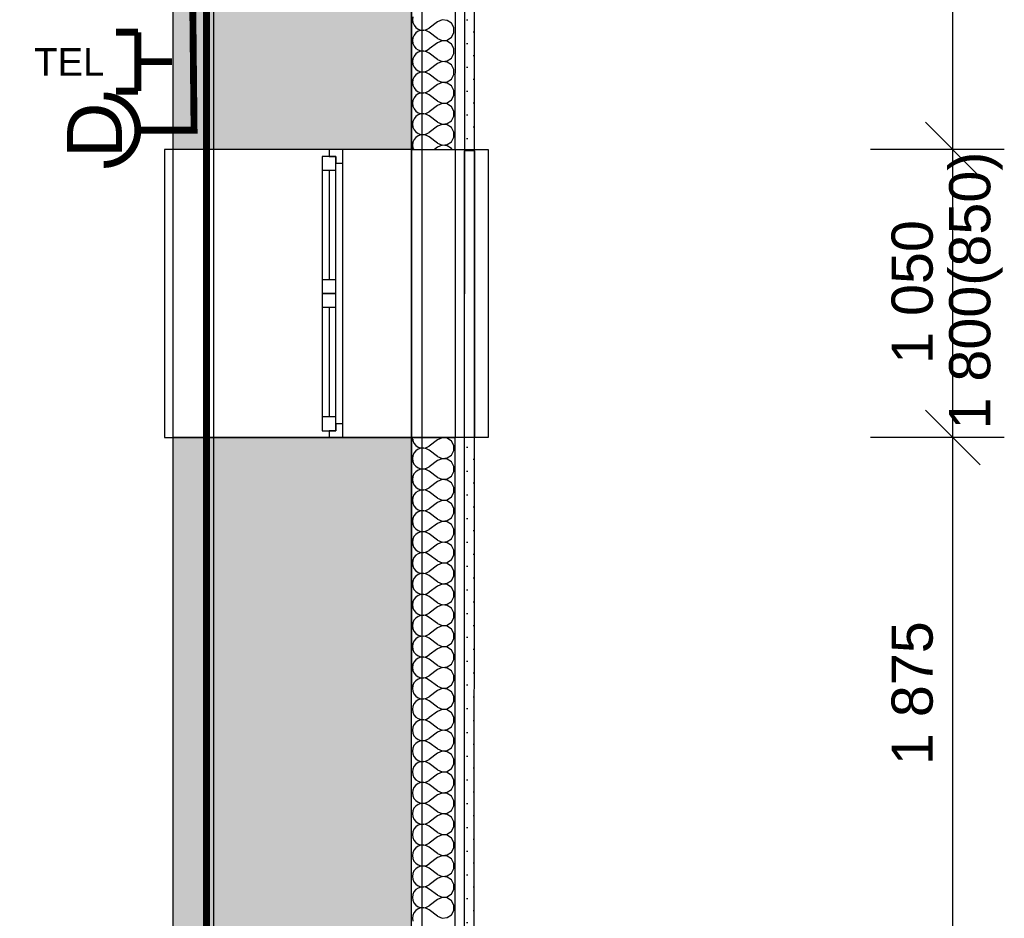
# Model space of a CAD drawing. Extents: x -12025 to 39812, y -28775 to 12.
# Tile 72 of 90: x 30569 to 34158, y -17999 to -14722. Entities that reach past the tile are written whole.
import ezdxf
from ezdxf.enums import TextEntityAlignment as Align

# ---------------------------------------------------------------- set-up
doc = ezdxf.new("R2010")
doc.units = 0
doc.header["$MEASUREMENT"] = 0
doc.linetypes.add('Telekomunikacni vodic', pattern=[9.25, 3, -0.75, 3, -0.75, 0.125, -0.75, 0.125, -0.75])
for name, color, linetype in [('OÚ Dukovany internet + tv + data', 192, 'Continuous'), ('OÚ Dukovany půdorys kóty 1NP', 7, 'Continuous'), ('OÚ Dukovany půdorys podklad 1NP', 7, 'Continuous'), ('OÚ Dukovany zásuvky', 92, 'Continuous')]:
    doc.layers.add(name, color=color, linetype=linetype)
doc.styles.add('Arial', font='txt')
pattern_1 = [(0, (0, 0), (0, 86.60254), [0, -50]), (0, (25, 43.3), (0, 86.60254), [0, -50])]

# ---------------------------------------------------------------- blocks, each defined once
blk = doc.blocks.new('Zásuvka (23)')
at = {"color": 0, "linetype": 'Continuous', "const_width": 25}
for points in [[(0, 125, -0.414214), (125, 0)], [(125, 0, -0.414214), (0, -125)]]:
    blk.add_lwpolyline(points, format="xyb", dxfattribs=at)
blk.add_lwpolyline([(250, 0), (125, 0)], dxfattribs=at)
at = {"color": 0, "linetype": 'Continuous', "style": 'Arial'}
blk.add_text('D', height=200, rotation=90, dxfattribs=at).set_placement((66.9, 0), align=Align.CENTER)
blk = doc.blocks.new('Telekomunikační zásuvka (12)')
at = {"color": 0, "linetype": 'Continuous', "const_width": 25}
for points in [[(-204.3, 107.5), (-125, 107.5)], [(-125, 107.5), (-125, -107.5)], [(-125, 0), (0, 0)], [(-204.3, -107.5), (-125, -107.5)]]:
    blk.add_lwpolyline(points, dxfattribs=at)
at = {"color": 0, "linetype": 'Continuous', "style": 'Arial'}
blk.add_text('TEL', height=100, dxfattribs=at).set_placement((-375, -50.8), align=Align.CENTER)

msp = doc.modelspace()

# ---------------------------------------------------------------- hatches: boundary and pattern name
at = {"layer": 'OÚ Dukovany půdorys podklad 1NP', "linetype": 'Continuous'}
h = msp.add_hatch(dxfattribs=at)
h.set_pattern_fill('OMÍTKA_01', color=21, style=0, pattern_type=2)
h.set_pattern_definition(pattern_1)
edge = h.paths.add_edge_path()
edge.add_spline(control_points=[(32190.2, -14094.9), (32190.2, -14094.9), (32190.1, -15199.6), (32190.1, -15199.6)], knot_values=[0, 0, 0, 0, 1, 1, 1, 1], degree=3, periodic=0)
edge.add_spline(control_points=[(32190.1, -15199.6), (32190.1, -15199.6), (32226.6, -15199.6), (32226.6, -15199.6)], knot_values=[0, 0, 0, 0, 1, 1, 1, 1], degree=3, periodic=0)
edge.add_spline(control_points=[(32226.6, -15199.6), (32226.6, -15199.6), (32226.8, -14094.9), (32226.8, -14094.9)], knot_values=[0, 0, 0, 0, 1, 1, 1, 1], degree=3, periodic=0)
edge.add_spline(control_points=[(32226.8, -14094.9), (32226.8, -14094.9), (32190.2, -14094.9), (32190.2, -14094.9)], knot_values=[0, 0, 0, 0, 1, 1, 1, 1], degree=3, periodic=0)
edge.add_spline(control_points=[(32190.2, -14094.9), (32190.2, -14094.9), (32190.2, -14094.9), (32190.2, -14094.9)], knot_values=[0, 0, 0, 0, 1, 1, 1, 1], degree=3, periodic=0)
h = msp.add_hatch(dxfattribs=at)
h.set_pattern_fill('OMÍTKA_01', color=21, style=0, pattern_type=2)
h.set_pattern_definition(pattern_1)
edge = h.paths.add_edge_path()
edge.add_spline(control_points=[(32189.9, -16245.6), (32189.9, -16245.6), (32189.7, -18121.1), (32189.7, -18121.1)], knot_values=[0, 0, 0, 0, 1, 1, 1, 1], degree=3, periodic=0)
edge.add_spline(control_points=[(32189.7, -18121.1), (32189.7, -18121.1), (32226.2, -18121.1), (32226.2, -18121.1)], knot_values=[0, 0, 0, 0, 1, 1, 1, 1], degree=3, periodic=0)
edge.add_spline(control_points=[(32226.2, -18121.1), (32226.2, -18121.1), (32226.5, -16245.6), (32226.5, -16245.6)], knot_values=[0, 0, 0, 0, 1, 1, 1, 1], degree=3, periodic=0)
edge.add_spline(control_points=[(32226.5, -16245.6), (32226.5, -16245.6), (32189.9, -16245.6), (32189.9, -16245.6)], knot_values=[0, 0, 0, 0, 1, 1, 1, 1], degree=3, periodic=0)
edge.add_spline(control_points=[(32189.9, -16245.6), (32189.9, -16245.6), (32189.9, -16245.6), (32189.9, -16245.6)], knot_values=[0, 0, 0, 0, 1, 1, 1, 1], degree=3, periodic=0)

# ---------------------------------------------------------------- linework, layer by layer
at = {"layer": 'OÚ Dukovany internet + tv + data', "linetype": 'Telekomunikacni vodic', "ltscale": 100, "const_width": 25}
for points in [[(29156.2, -8000), (31500, -8000), (31500, -13375), (31250, -13375), (31250, -20375), (16500, -20375)], [(31000, -14250), (31250, -14250), (31250, -19875), (31000, -19875)]]:
    msp.add_lwpolyline(points, dxfattribs=at)
at = {"layer": 'OÚ Dukovany půdorys kóty 1NP', "color": 1, "linetype": 'Continuous'}
for p, q in [((33970.5, -15195.6), (33970.5, -11918.5)), ((33870.5, -15095.6), (34070.5, -15295.6)), ((33870.5, -15095.6), (34070.5, -15295.6)), ((34158, -15195.6), (33670.5, -15195.6)), ((34158, -15195.6), (33670.5, -15195.6)), ((33970.5, -16245.6), (33970.5, -15195.6)), ((33870.5, -16145.6), (34070.5, -16345.6)), ((33870.5, -16145.6), (34070.5, -16345.6)), ((34158, -16245.6), (33670.5, -16245.6)), ((34158, -16245.6), (33670.5, -16245.6)), ((33970.5, -18121.1), (33970.5, -16245.6))]:
    msp.add_line(p, q, dxfattribs=at)
at = {"layer": 'OÚ Dukovany půdorys podklad 1NP', "color": 8, "linetype": 'Continuous'}
for p, q in [((31997.2, -21038.3), (31997.2, -11920.5)), ((32034.5, -11920.5), (32034.5, -21038.3)), ((31277.2, -20300.6), (31277.2, -14048.6))]:
    msp.add_line(p, q, dxfattribs=at)
at = {"layer": 'OÚ Dukovany půdorys podklad 1NP', "color": 1, "linetype": 'Continuous'}
for p, q in [((31997.4, -13417.2), (31997.1, -15195.6)), ((32157.1, -15195.6), (32157.4, -13417.2)), ((32190.2, -14094.9), (32190.1, -15199.6)), ((32226.6, -15199.6), (32226.8, -14094.9)), ((31127.2, -15195.6), (31097.2, -15195.6)), ((31097.2, -15195.6), (31097.2, -16245.6)), ((31127.2, -15195.6), (31127.2, -16245.6)), ((31697.2, -15195.6), (31127.2, -15195.6)), ((31697.2, -15195.6), (31697.2, -15220.6)), ((31747.2, -15195.6), (31697.2, -15195.6)), ((31747.2, -15195.6), (31697.2, -15195.6)), ((31747.2, -15245.6), (31747.2, -15195.6)), ((31997.2, -15195.6), (31747.2, -15195.6)), ((31997.1, -15195.6), (31997, -16245.6)), ((32007.1, -15195.6), (31997.1, -15195.6)), ((32007.1, -15195.6), (31997.1, -15195.6)), ((31997.2, -15195.6), (32277.2, -15195.6)), ((31997.2, -15195.6), (31997.2, -16245.6)), ((32007.1, -15195.6), (32157.1, -15195.6)), ((32007.1, -15195.6), (32157.1, -15195.6)), ((32157.1, -15195.6), (32157, -16245.6)), ((32190.1, -15199.6), (32189.9, -16245.6)), ((32226.6, -15199.6), (32190.1, -15199.6)), ((32226.6, -15199.6), (32190.1, -15199.6)), ((32226.8, -15199.6), (32190.2, -15199.6)), ((32226.8, -15199.6), (32190.2, -15199.6)), ((32190.2, -16245.6), (32190.2, -15199.6)), ((32226.6, -15199.6), (32226.5, -16245.6)), ((32226.8, -16245.6), (32226.8, -15199.6)), ((32277.2, -15195.6), (32277.2, -16245.6)), ((31672.2, -15220.6), (31672.2, -15270.6)), ((31722.2, -15220.6), (31672.2, -15220.6)), ((31697.2, -15220.6), (31722.2, -15220.6)), ((31722.2, -15220.6), (31722.2, -15245.6)), ((31722.2, -15270.6), (31722.2, -15220.6)), ((31722.2, -15245.6), (31747.2, -15245.6)), ((31747.2, -15720.6), (31747.2, -15245.6)), ((31672.2, -15270.6), (31672.2, -15670.6)), ((31672.2, -15270.6), (31722.2, -15270.6)), ((31672.2, -15270.6), (31672.2, -15670.6)), ((31697.2, -15270.6), (31697.2, -15670.6)), ((31722.2, -15670.6), (31722.2, -15270.6)), ((31722.2, -15670.6), (31672.2, -15670.6)), ((31672.2, -15670.6), (31672.2, -15720.6)), ((31722.2, -15720.6), (31722.2, -15670.6)), ((31672.2, -15720.6), (31722.2, -15720.6)), ((31672.2, -15720.6), (31672.2, -15770.6)), ((31722.2, -15720.6), (31672.2, -15720.6)), ((31722.2, -15770.6), (31722.2, -15720.6)), ((31747.2, -16195.6), (31747.2, -15720.6)), ((31672.2, -15770.6), (31672.2, -16170.6)), ((31672.2, -15770.6), (31722.2, -15770.6)), ((31672.2, -15770.6), (31672.2, -16170.6)), ((31697.2, -15770.6), (31697.2, -16170.6)), ((31722.2, -16170.6), (31722.2, -15770.6)), ((31722.2, -16170.6), (31672.2, -16170.6)), ((31672.2, -16170.6), (31672.2, -16220.6)), ((31722.2, -16220.6), (31722.2, -16170.6)), ((31672.2, -16220.6), (31722.2, -16220.6)), ((31722.2, -16220.6), (31697.2, -16220.6)), ((31697.2, -16220.6), (31697.2, -16245.6)), ((31747.2, -16195.6), (31722.2, -16195.6)), ((31722.2, -16195.6), (31722.2, -16220.6)), ((31747.2, -16245.6), (31747.2, -16195.6)), ((31097.2, -16245.6), (31127.2, -16245.6)), ((31127.2, -16245.6), (31127.2, -17200.6)), ((31127.2, -16245.6), (31997.2, -16245.6)), ((31697.2, -16245.6), (31127.2, -16245.6)), ((31747.2, -16245.6), (31697.2, -16245.6)), ((31747.2, -16245.6), (31697.2, -16245.6)), ((31997.2, -16245.6), (31747.2, -16245.6)), ((31997, -16245.6), (31996.7, -18121.1)), ((32007, -16245.6), (31997, -16245.6)), ((32007, -16245.6), (31997, -16245.6)), ((31997.2, -17200.6), (31997.2, -16245.6)), ((32277.2, -16245.6), (31997.2, -16245.6)), ((32007, -16245.6), (32157, -16245.6)), ((32007, -16245.6), (32157, -16245.6)), ((32156.7, -18121.1), (32157, -16245.6)), ((32189.9, -16245.6), (32189.7, -18121.1)), ((32226.5, -16245.6), (32189.9, -16245.6)), ((32226.5, -16245.6), (32189.9, -16245.6)), ((32226.8, -16245.6), (32190.2, -16245.6)), ((32226.8, -16245.6), (32190.2, -16245.6)), ((32226.2, -18121.1), (32226.5, -16245.6)), ((31127.2, -17200.6), (31127.2, -18121.1)), ((31997.2, -18121.1), (31997.2, -17200.6))]:
    msp.add_line(p, q, dxfattribs=at)
at = {"layer": 'OÚ Dukovany půdorys podklad 1NP', "color": 7, "linetype": 'Continuous'}
for p, q in [((31997.2, -15195.6), (31997.2, -13417.2)), ((31127.2, -14181.9), (31127.2, -15195.6)), ((31697.2, -15195.6), (31127.2, -15195.6)), ((31747.2, -15195.6), (31697.2, -15195.6)), ((31997.2, -15195.6), (31747.2, -15195.6))]:
    msp.add_line(p, q, dxfattribs=at)
at = {"layer": 'OÚ Dukovany půdorys podklad 1NP', "color": 21, "linetype": 'Continuous'}
for p, q in [((32002.4, -14711.8), (32001, -14722.2)), ((32001, -14722.2), (32002.4, -14732.6)), ((32002.4, -14732.6), (32006.7, -14742.2)), ((32006.7, -14742.2), (32013.4, -14750.3)), ((32092.4, -14729.8), (32061.9, -14752.7)), ((32109.5, -14722.6), (32092.4, -14729.8)), ((32128, -14724.4), (32109.5, -14722.6)), ((32143.4, -14734.6), (32128, -14724.4)), ((32152.2, -14751), (32143.4, -14734.6)), ((32006.7, -14778.3), (32002.4, -14787.9)), ((32013.4, -14770.2), (32006.7, -14778.3)), ((32013.4, -14750.3), (32022, -14756.2)), ((32022, -14764.3), (32013.4, -14770.2)), ((32022, -14756.2), (32032, -14759.6)), ((32032, -14760.9), (32022, -14764.3)), ((32032, -14759.6), (32042.5, -14760.1)), ((32042.5, -14760.4), (32032, -14760.9)), ((32042.5, -14760.1), (32052.7, -14757.7)), ((32052.7, -14762.8), (32042.5, -14760.4)), ((32052.7, -14757.7), (32061.9, -14752.7)), ((32061.9, -14767.9), (32052.7, -14762.8)), ((32092.4, -14790.8), (32061.9, -14767.9)), ((32143.4, -14785.9), (32152.2, -14769.6)), ((32152.2, -14769.6), (32152.2, -14751)), ((32002.4, -14787.9), (32001, -14798.4)), ((32001, -14798.4), (32002.4, -14808.8)), ((32002.4, -14808.8), (32006.7, -14818.4)), ((32006.7, -14818.4), (32013.4, -14826.5)), ((32092.4, -14806), (32061.9, -14828.8)), ((32092.4, -14790.8), (32109.5, -14797.9)), ((32109.5, -14798.8), (32092.4, -14806)), ((32109.5, -14797.9), (32128, -14796.2)), ((32128, -14800.6), (32109.5, -14798.8)), ((32128, -14796.2), (32143.4, -14785.9)), ((32143.4, -14810.8), (32128, -14800.6)), ((32152.2, -14827.2), (32143.4, -14810.8)), ((32006.6, -14854.5), (32002.4, -14864.1)), ((32013.4, -14846.4), (32006.6, -14854.5)), ((32013.4, -14826.5), (32022, -14832.4)), ((32022, -14840.5), (32013.4, -14846.4)), ((32022, -14832.4), (32032, -14835.8)), ((32032, -14837.1), (32022, -14840.5)), ((32032, -14835.8), (32042.5, -14836.3)), ((32042.5, -14836.6), (32032, -14837.1)), ((32042.5, -14836.3), (32052.7, -14833.9)), ((32052.7, -14839), (32042.5, -14836.6)), ((32052.7, -14833.9), (32061.9, -14828.8)), ((32061.9, -14844.1), (32052.7, -14839)), ((32092.4, -14866.9), (32061.9, -14844.1)), ((32143.4, -14862.1), (32152.2, -14845.8)), ((32152.2, -14845.8), (32152.2, -14827.2)), ((32002.4, -14864.1), (32001, -14874.5)), ((32001, -14874.5), (32002.4, -14885)), ((32002.4, -14885), (32006.6, -14894.6)), ((32092.4, -14882.2), (32061.9, -14905)), ((32092.4, -14866.9), (32109.5, -14874.1)), ((32109.5, -14875), (32092.4, -14882.2)), ((32109.5, -14874.1), (32128, -14872.4)), ((32128, -14876.8), (32109.5, -14875)), ((32128, -14872.4), (32143.4, -14862.1)), ((32143.4, -14887), (32128, -14876.8)), ((32152.2, -14903.4), (32143.4, -14887)), ((32006.6, -14894.6), (32013.3, -14902.7)), ((32013.3, -14922.6), (32006.6, -14930.7)), ((32013.3, -14902.7), (32022, -14908.6)), ((32022, -14916.7), (32013.3, -14922.6)), ((32022, -14908.6), (32032, -14912)), ((32032, -14913.3), (32022, -14916.7)), ((32032, -14912), (32042.5, -14912.5)), ((32042.5, -14912.8), (32032, -14913.3)), ((32042.5, -14912.5), (32052.7, -14910.1)), ((32052.7, -14915.2), (32042.5, -14912.8)), ((32052.7, -14910.1), (32061.9, -14905)), ((32061.9, -14920.3), (32052.7, -14915.2)), ((32092.4, -14943.1), (32061.9, -14920.3)), ((32143.4, -14938.3), (32152.2, -14921.9)), ((32152.2, -14921.9), (32152.2, -14903.4)), ((32002.4, -14940.3), (32000.9, -14950.7)), ((32000.9, -14950.7), (32002.4, -14961.1)), ((32006.6, -14930.7), (32002.4, -14940.3)), ((32002.4, -14961.1), (32006.6, -14970.8)), ((32092.4, -14958.4), (32061.9, -14981.2)), ((32092.4, -14943.1), (32109.5, -14950.3)), ((32109.5, -14951.2), (32092.4, -14958.4)), ((32109.5, -14950.3), (32128, -14948.6)), ((32128, -14952.9), (32109.5, -14951.2)), ((32128, -14948.6), (32143.4, -14938.3)), ((32143.4, -14963.2), (32128, -14952.9)), ((32152.2, -14979.6), (32143.4, -14963.2)), ((32006.6, -14970.8), (32013.3, -14978.9)), ((32013.3, -14998.8), (32006.6, -15006.9)), ((32013.3, -14978.9), (32022, -14984.8)), ((32022, -14992.9), (32013.3, -14998.8)), ((32022, -14984.8), (32032, -14988.2)), ((32032, -14989.5), (32022, -14992.9)), ((32032, -14988.2), (32042.5, -14988.7)), ((32042.5, -14989), (32032, -14989.5)), ((32042.5, -14988.7), (32052.7, -14986.3)), ((32052.7, -14991.4), (32042.5, -14989)), ((32052.7, -14986.3), (32061.9, -14981.2)), ((32061.9, -14996.5), (32052.7, -14991.4)), ((32092.4, -15019.3), (32061.9, -14996.5)), ((32143.4, -15014.5), (32152.2, -14998.1)), ((32152.2, -14998.1), (32152.2, -14979.6)), ((32002.4, -15016.5), (32000.9, -15026.9)), ((32000.9, -15026.9), (32002.4, -15037.3)), ((32006.6, -15006.9), (32002.4, -15016.5)), ((32092.4, -15034.6), (32061.9, -15057.4)), ((32092.4, -15019.3), (32109.5, -15026.5)), ((32109.5, -15027.4), (32092.4, -15034.6)), ((32109.5, -15026.5), (32127.9, -15024.8)), ((32127.9, -15029.1), (32109.5, -15027.4)), ((32127.9, -15024.8), (32143.4, -15014.5)), ((32143.4, -15039.4), (32127.9, -15029.1)), ((32002.4, -15037.3), (32006.6, -15047)), ((32006.6, -15047), (32013.3, -15055.1)), ((32013.3, -15055.1), (32022, -15061)), ((32022, -15069), (32013.3, -15075)), ((32022, -15061), (32031.9, -15064.4)), ((32031.9, -15065.7), (32022, -15069)), ((32031.9, -15064.4), (32042.4, -15064.9)), ((32042.4, -15065.2), (32031.9, -15065.7)), ((32042.4, -15064.9), (32052.7, -15062.5)), ((32052.7, -15067.6), (32042.4, -15065.2)), ((32052.7, -15062.5), (32061.9, -15057.4)), ((32061.9, -15072.7), (32052.7, -15067.6)), ((32152.2, -15055.8), (32143.4, -15039.4)), ((32152.2, -15074.3), (32152.2, -15055.8)), ((32002.4, -15092.7), (32000.9, -15103.1)), ((32000.9, -15103.1), (32002.4, -15113.5)), ((32006.6, -15083.1), (32002.4, -15092.7)), ((32013.3, -15075), (32006.6, -15083.1)), ((32092.4, -15095.5), (32061.9, -15072.7)), ((32092.4, -15095.5), (32109.5, -15102.7)), ((32109.5, -15103.6), (32092.4, -15110.8)), ((32109.5, -15102.7), (32127.9, -15100.9)), ((32127.9, -15105.3), (32109.5, -15103.6)), ((32127.9, -15100.9), (32143.4, -15090.7)), ((32143.4, -15115.6), (32127.9, -15105.3)), ((32143.4, -15090.7), (32152.2, -15074.3)), ((32002.4, -15113.5), (32006.6, -15123.1)), ((32006.6, -15123.1), (32013.3, -15131.2)), ((32013.3, -15131.2), (32022, -15137.2)), ((32022, -15137.2), (32031.9, -15140.6)), ((32031.9, -15141.9), (32022, -15145.2)), ((32031.9, -15140.6), (32042.4, -15141.1)), ((32042.4, -15141.4), (32031.9, -15141.9)), ((32042.4, -15141.1), (32052.7, -15138.7)), ((32052.7, -15143.8), (32042.4, -15141.4)), ((32052.7, -15138.7), (32061.9, -15133.6)), ((32061.9, -15148.8), (32052.7, -15143.8)), ((32092.4, -15110.8), (32061.9, -15133.6)), ((32152.2, -15132), (32143.4, -15115.6)), ((32152.2, -15150.5), (32152.2, -15132)), ((32002.4, -15168.9), (32000.9, -15179.3)), ((32000.9, -15179.3), (32002.4, -15189.7)), ((32006.6, -15159.3), (32002.4, -15168.9)), ((32013.3, -15151.2), (32006.6, -15159.3)), ((32022, -15145.2), (32013.3, -15151.2)), ((32092.3, -15171.7), (32061.9, -15148.8)), ((32092.3, -15171.7), (32109.5, -15178.9)), ((32109.5, -15179.8), (32092.3, -15186.9)), ((32109.5, -15178.9), (32127.9, -15177.1)), ((32127.9, -15181.5), (32109.5, -15179.8)), ((32127.9, -15177.1), (32143.4, -15166.9)), ((32143.4, -15166.9), (32152.2, -15150.5)), ((32002.4, -15189.7), (32005, -15195.6)), ((32092.3, -15186.9), (32080.8, -15195.6)), ((32143.4, -15191.8), (32127.9, -15181.5)), ((32145.4, -15195.6), (32143.4, -15191.8)), ((32000.8, -16245.6), (32000.8, -16246)), ((32000.8, -16246), (32002.2, -16256.4)), ((32002.2, -16256.4), (32006.5, -16266)), ((32092.2, -16253.6), (32061.7, -16276.5)), ((32109.3, -16246.4), (32092.2, -16253.6)), ((32127.8, -16248.2), (32109.3, -16246.4)), ((32143.2, -16258.5), (32127.8, -16248.2)), ((32006.5, -16266), (32013.2, -16274.1)), ((32013.2, -16274.1), (32021.8, -16280.1)), ((32021.8, -16288.1), (32013.2, -16294)), ((32021.8, -16280.1), (32031.8, -16283.4)), ((32031.8, -16284.7), (32021.8, -16288.1)), ((32031.8, -16283.4), (32042.3, -16283.9)), ((32042.3, -16284.2), (32031.8, -16284.7)), ((32042.3, -16283.9), (32052.5, -16281.5)), ((32052.5, -16286.6), (32042.3, -16284.2)), ((32052.5, -16281.5), (32061.7, -16276.5)), ((32061.7, -16291.7), (32052.5, -16286.6)), ((32092.2, -16314.6), (32061.7, -16291.7)), ((32152, -16274.8), (32143.2, -16258.5)), ((32152, -16293.4), (32152, -16274.8)), ((32002.2, -16311.8), (32000.8, -16322.2)), ((32000.8, -16322.2), (32002.2, -16332.6)), ((32006.4, -16302.1), (32002.2, -16311.8)), ((32013.2, -16294), (32006.4, -16302.1)), ((32092.2, -16314.6), (32109.3, -16321.7)), ((32109.3, -16322.6), (32092.2, -16329.8)), ((32109.3, -16321.7), (32127.8, -16320)), ((32127.8, -16324.4), (32109.3, -16322.6)), ((32127.8, -16320), (32143.2, -16309.7)), ((32143.2, -16334.6), (32127.8, -16324.4)), ((32143.2, -16309.7), (32152, -16293.4)), ((32002.2, -16332.6), (32006.4, -16342.2)), ((32006.4, -16342.2), (32013.1, -16350.3)), ((32013.1, -16350.3), (32021.8, -16356.2)), ((32021.8, -16356.2), (32031.8, -16359.6)), ((32031.8, -16360.9), (32021.8, -16364.3)), ((32031.8, -16359.6), (32042.3, -16360.1)), ((32042.3, -16360.4), (32031.8, -16360.9)), ((32042.3, -16360.1), (32052.5, -16357.7)), ((32052.5, -16362.8), (32042.3, -16360.4)), ((32052.5, -16357.7), (32061.7, -16352.7)), ((32061.7, -16367.9), (32052.5, -16362.8)), ((32092.2, -16329.8), (32061.7, -16352.7)), ((32152, -16351), (32143.2, -16334.6)), ((32152, -16369.6), (32152, -16351)), ((32002.2, -16387.9), (32000.7, -16398.4)), ((32000.7, -16398.4), (32002.2, -16408.8)), ((32006.4, -16378.3), (32002.2, -16387.9)), ((32013.1, -16370.2), (32006.4, -16378.3)), ((32021.8, -16364.3), (32013.1, -16370.2)), ((32092.2, -16390.8), (32061.7, -16367.9)), ((32092.2, -16390.8), (32109.3, -16397.9)), ((32109.3, -16398.8), (32092.2, -16406)), ((32109.3, -16397.9), (32127.8, -16396.2)), ((32127.8, -16400.6), (32109.3, -16398.8)), ((32127.8, -16396.2), (32143.2, -16385.9)), ((32143.2, -16385.9), (32152, -16369.6)), ((32002.2, -16408.8), (32006.4, -16418.4)), ((32006.4, -16418.4), (32013.1, -16426.5)), ((32013.1, -16426.5), (32021.8, -16432.4)), ((32021.8, -16432.4), (32031.8, -16435.8)), ((32031.8, -16435.8), (32042.3, -16436.3)), ((32042.3, -16436.3), (32052.5, -16433.9)), ((32052.5, -16433.9), (32061.7, -16428.8)), ((32092.2, -16406), (32061.7, -16428.8)), ((32143.2, -16410.8), (32127.8, -16400.6)), ((32152, -16427.2), (32143.2, -16410.8)), ((32152, -16445.8), (32152, -16427.2)), ((32002.2, -16464.1), (32000.7, -16474.5)), ((32006.4, -16454.5), (32002.2, -16464.1)), ((32013.1, -16446.4), (32006.4, -16454.5)), ((32021.8, -16440.5), (32013.1, -16446.4)), ((32031.8, -16437.1), (32021.8, -16440.5)), ((32042.3, -16436.6), (32031.8, -16437.1)), ((32052.5, -16439), (32042.3, -16436.6)), ((32061.7, -16444.1), (32052.5, -16439)), ((32092.2, -16466.9), (32061.7, -16444.1)), ((32092.2, -16466.9), (32109.3, -16474.1)), ((32127.7, -16472.4), (32143.2, -16462.1)), ((32143.2, -16462.1), (32152, -16445.8)), ((32000.7, -16474.5), (32002.2, -16485)), ((32002.2, -16485), (32006.4, -16494.6)), ((32006.4, -16494.6), (32013.1, -16502.7)), ((32013.1, -16502.7), (32021.8, -16508.6)), ((32052.5, -16510.1), (32061.7, -16505)), ((32092.2, -16482.2), (32061.7, -16505)), ((32109.3, -16475), (32092.2, -16482.2)), ((32109.3, -16474.1), (32127.7, -16472.4)), ((32127.7, -16476.8), (32109.3, -16475)), ((32143.2, -16487), (32127.7, -16476.8)), ((32152, -16503.4), (32143.2, -16487)), ((32152, -16521.9), (32152, -16503.4)), ((32002.2, -16540.3), (32000.7, -16550.7)), ((32006.4, -16530.7), (32002.2, -16540.3)), ((32013.1, -16522.6), (32006.4, -16530.7)), ((32021.8, -16516.7), (32013.1, -16522.6)), ((32021.8, -16508.6), (32031.7, -16512)), ((32031.7, -16513.3), (32021.8, -16516.7)), ((32031.7, -16512), (32042.2, -16512.5)), ((32042.2, -16512.8), (32031.7, -16513.3)), ((32042.2, -16512.5), (32052.5, -16510.1)), ((32052.5, -16515.2), (32042.2, -16512.8)), ((32061.7, -16520.3), (32052.5, -16515.2)), ((32092.2, -16543.1), (32061.7, -16520.3)), ((32092.2, -16543.1), (32109.3, -16550.3)), ((32127.7, -16548.6), (32143.2, -16538.3)), ((32143.2, -16538.3), (32152, -16521.9)), ((32000.7, -16550.7), (32002.2, -16561.1)), ((32002.2, -16561.1), (32006.4, -16570.8)), ((32006.4, -16570.8), (32013.1, -16578.9)), ((32013.1, -16578.9), (32021.8, -16584.8)), ((32092.2, -16558.4), (32061.7, -16581.2)), ((32109.3, -16551.2), (32092.2, -16558.4)), ((32109.3, -16550.3), (32127.7, -16548.6)), ((32127.7, -16552.9), (32109.3, -16551.2)), ((32143.2, -16563.2), (32127.7, -16552.9)), ((32152, -16579.6), (32143.2, -16563.2)), ((32006.4, -16606.9), (32002.2, -16616.5)), ((32013.1, -16598.8), (32006.4, -16606.9)), ((32021.8, -16592.9), (32013.1, -16598.8)), ((32021.8, -16584.8), (32031.7, -16588.2)), ((32031.7, -16589.5), (32021.8, -16592.9)), ((32031.7, -16588.2), (32042.2, -16588.7)), ((32042.2, -16589), (32031.7, -16589.5)), ((32042.2, -16588.7), (32052.5, -16586.3)), ((32052.5, -16591.4), (32042.2, -16589)), ((32052.5, -16586.3), (32061.7, -16581.2)), ((32061.7, -16596.5), (32052.5, -16591.4)), ((32092.1, -16619.3), (32061.7, -16596.5)), ((32127.7, -16624.8), (32143.2, -16614.5)), ((32143.2, -16614.5), (32152, -16598.1)), ((32152, -16598.1), (32152, -16579.6)), ((32002.2, -16616.5), (32000.7, -16626.9)), ((32000.7, -16626.9), (32002.2, -16637.3)), ((32002.2, -16637.3), (32006.4, -16647)), ((32006.4, -16647), (32013.1, -16655.1)), ((32092.1, -16634.6), (32061.7, -16657.4)), ((32092.1, -16619.3), (32109.3, -16626.5)), ((32109.3, -16627.4), (32092.1, -16634.6)), ((32109.3, -16626.5), (32127.7, -16624.8)), ((32127.7, -16629.1), (32109.3, -16627.4)), ((32143.2, -16639.4), (32127.7, -16629.1)), ((32151.9, -16655.8), (32143.2, -16639.4)), ((32006.4, -16683.1), (32002.2, -16692.7)), ((32013.1, -16675), (32006.4, -16683.1)), ((32013.1, -16655.1), (32021.8, -16661)), ((32021.8, -16669), (32013.1, -16675)), ((32021.8, -16661), (32031.7, -16664.4)), ((32031.7, -16665.7), (32021.8, -16669)), ((32031.7, -16664.4), (32042.2, -16664.9)), ((32042.2, -16665.2), (32031.7, -16665.7)), ((32042.2, -16664.9), (32052.5, -16662.5)), ((32052.5, -16667.6), (32042.2, -16665.2)), ((32052.5, -16662.5), (32061.7, -16657.4)), ((32061.7, -16672.7), (32052.5, -16667.6)), ((32092.1, -16695.5), (32061.7, -16672.7)), ((32143.2, -16690.7), (32151.9, -16674.3)), ((32151.9, -16674.3), (32151.9, -16655.8)), ((32002.2, -16692.7), (32000.7, -16703.1)), ((32000.7, -16703.1), (32002.2, -16713.5)), ((32002.2, -16713.5), (32006.4, -16723.1)), ((32092.1, -16710.8), (32061.7, -16733.6)), ((32092.1, -16695.5), (32109.2, -16702.7)), ((32109.2, -16703.6), (32092.1, -16710.8)), ((32109.2, -16702.7), (32127.7, -16700.9)), ((32127.7, -16705.3), (32109.2, -16703.6)), ((32127.7, -16700.9), (32143.2, -16690.7)), ((32143.2, -16715.6), (32127.7, -16705.3)), ((32151.9, -16732), (32143.2, -16715.6)), ((32006.4, -16723.1), (32013.1, -16731.2)), ((32013.1, -16751.2), (32006.4, -16759.3)), ((32013.1, -16731.2), (32021.8, -16737.2)), ((32021.8, -16745.2), (32013.1, -16751.2)), ((32021.8, -16737.2), (32031.7, -16740.6)), ((32031.7, -16741.9), (32021.8, -16745.2)), ((32031.7, -16740.6), (32042.2, -16741.1)), ((32042.2, -16741.4), (32031.7, -16741.9)), ((32042.2, -16741.1), (32052.5, -16738.7)), ((32052.5, -16743.8), (32042.2, -16741.4)), ((32052.5, -16738.7), (32061.7, -16733.6)), ((32061.6, -16748.8), (32052.5, -16743.8)), ((32092.1, -16771.7), (32061.6, -16748.8)), ((32143.2, -16766.9), (32151.9, -16750.5)), ((32151.9, -16750.5), (32151.9, -16732)), ((32002.1, -16768.9), (32000.7, -16779.3)), ((32000.7, -16779.3), (32002.1, -16789.7)), ((32006.4, -16759.3), (32002.1, -16768.9)), ((32002.1, -16789.7), (32006.4, -16799.3)), ((32092.1, -16786.9), (32061.6, -16809.8)), ((32092.1, -16771.7), (32109.2, -16778.9)), ((32109.2, -16779.8), (32092.1, -16786.9)), ((32109.2, -16778.9), (32127.7, -16777.1)), ((32127.7, -16781.5), (32109.2, -16779.8)), ((32127.7, -16777.1), (32143.2, -16766.9)), ((32143.2, -16791.8), (32127.7, -16781.5)), ((32151.9, -16808.1), (32143.2, -16791.8)), ((32006.4, -16799.3), (32013.1, -16807.4)), ((32013.1, -16827.4), (32006.4, -16835.5)), ((32013.1, -16807.4), (32021.7, -16813.4)), ((32021.7, -16821.4), (32013.1, -16827.4)), ((32021.7, -16813.4), (32031.7, -16816.7)), ((32031.7, -16818.1), (32021.7, -16821.4)), ((32031.7, -16816.7), (32042.2, -16817.3)), ((32042.2, -16817.6), (32031.7, -16818.1)), ((32042.2, -16817.3), (32052.4, -16814.9)), ((32052.4, -16819.9), (32042.2, -16817.6)), ((32052.4, -16814.9), (32061.6, -16809.8)), ((32061.6, -16825), (32052.4, -16819.9)), ((32092.1, -16847.9), (32061.6, -16825)), ((32143.1, -16843.1), (32151.9, -16826.7)), ((32151.9, -16826.7), (32151.9, -16808.1)), ((32002.1, -16845.1), (32000.7, -16855.5)), ((32000.7, -16855.5), (32002.1, -16865.9)), ((32006.4, -16835.5), (32002.1, -16845.1)), ((32002.1, -16865.9), (32006.4, -16875.5)), ((32092.1, -16863.1), (32061.6, -16886)), ((32092.1, -16847.9), (32109.2, -16855.1)), ((32109.2, -16856), (32092.1, -16863.1)), ((32109.2, -16855.1), (32127.7, -16853.3)), ((32127.7, -16857.7), (32109.2, -16856)), ((32127.7, -16853.3), (32143.1, -16843.1)), ((32143.1, -16868), (32127.7, -16857.7)), ((32006.4, -16875.5), (32013.1, -16883.6)), ((32013.1, -16883.6), (32021.7, -16889.6)), ((32021.7, -16897.6), (32013.1, -16903.6)), ((32021.7, -16889.6), (32031.7, -16892.9)), ((32031.7, -16894.3), (32021.7, -16897.6)), ((32031.7, -16892.9), (32042.2, -16893.4)), ((32042.2, -16893.8), (32031.7, -16894.3)), ((32042.2, -16893.4), (32052.4, -16891.1)), ((32052.4, -16896.1), (32042.2, -16893.8)), ((32052.4, -16891.1), (32061.6, -16886)), ((32061.6, -16901.2), (32052.4, -16896.1)), ((32092.1, -16924.1), (32061.6, -16901.2)), ((32151.9, -16884.3), (32143.1, -16868)), ((32151.9, -16902.9), (32151.9, -16884.3)), ((32002.1, -16921.3), (32000.7, -16931.7)), ((32000.7, -16931.7), (32002.1, -16942.1)), ((32006.4, -16911.7), (32002.1, -16921.3)), ((32013.1, -16903.6), (32006.4, -16911.7)), ((32092.1, -16924.1), (32109.2, -16931.3)), ((32109.2, -16932.1), (32092.1, -16939.3)), ((32109.2, -16931.3), (32127.7, -16929.5)), ((32127.7, -16933.9), (32109.2, -16932.1)), ((32127.7, -16929.5), (32143.1, -16919.2)), ((32143.1, -16944.2), (32127.7, -16933.9)), ((32143.1, -16919.2), (32151.9, -16902.9)), ((32002.1, -16942.1), (32006.4, -16951.7)), ((32006.4, -16951.7), (32013.1, -16959.8)), ((32013.1, -16959.8), (32021.7, -16965.8)), ((32021.7, -16973.8), (32013.1, -16979.8)), ((32021.7, -16965.8), (32031.7, -16969.1)), ((32031.7, -16970.5), (32021.7, -16973.8)), ((32031.7, -16969.1), (32042.2, -16969.6)), ((32042.2, -16969.9), (32031.7, -16970.5)), ((32042.2, -16969.6), (32052.4, -16967.3)), ((32052.4, -16972.3), (32042.2, -16969.9)), ((32052.4, -16967.3), (32061.6, -16962.2)), ((32061.6, -16977.4), (32052.4, -16972.3)), ((32092.1, -16939.3), (32061.6, -16962.2)), ((32151.9, -16960.5), (32143.1, -16944.2)), ((32151.9, -16979.1), (32151.9, -16960.5)), ((32002.1, -16997.5), (32000.7, -17007.9)), ((32000.7, -17007.9), (32002.1, -17018.3)), ((32006.4, -16987.9), (32002.1, -16997.5)), ((32013.1, -16979.8), (32006.4, -16987.9)), ((32092.1, -17000.3), (32061.6, -16977.4)), ((32092.1, -17000.3), (32109.2, -17007.5)), ((32109.2, -17008.3), (32092.1, -17015.5)), ((32109.2, -17007.5), (32127.7, -17005.7)), ((32127.7, -17010.1), (32109.2, -17008.3)), ((32127.7, -17005.7), (32143.1, -16995.4)), ((32143.1, -17020.4), (32127.7, -17010.1)), ((32143.1, -16995.4), (32151.9, -16979.1)), ((32002.1, -17018.3), (32006.3, -17027.9)), ((32006.3, -17027.9), (32013.1, -17036)), ((32013.1, -17036), (32021.7, -17042)), ((32021.7, -17042), (32031.7, -17045.3)), ((32031.7, -17045.3), (32042.2, -17045.8)), ((32042.2, -17045.8), (32052.4, -17043.5)), ((32052.4, -17043.5), (32061.6, -17038.4)), ((32092.1, -17015.5), (32061.6, -17038.4)), ((32151.9, -17036.7), (32143.1, -17020.4)), ((32151.9, -17055.3), (32151.9, -17036.7)), ((32002.1, -17073.7), (32000.6, -17084.1)), ((32006.3, -17064), (32002.1, -17073.7)), ((32013, -17056), (32006.3, -17064)), ((32021.7, -17050), (32013, -17056)), ((32031.7, -17046.6), (32021.7, -17050)), ((32042.2, -17046.1), (32031.7, -17046.6)), ((32052.4, -17048.5), (32042.2, -17046.1)), ((32061.6, -17053.6), (32052.4, -17048.5)), ((32092.1, -17076.5), (32061.6, -17053.6)), ((32092.1, -17076.5), (32109.2, -17083.7)), ((32109.2, -17083.7), (32127.7, -17081.9)), ((32127.7, -17081.9), (32143.1, -17071.6)), ((32143.1, -17071.6), (32151.9, -17055.3)), ((32000.6, -17084.1), (32002.1, -17094.5)), ((32002.1, -17094.5), (32006.3, -17104.1)), ((32006.3, -17104.1), (32013, -17112.2)), ((32013, -17112.2), (32021.7, -17118.1)), ((32052.4, -17119.6), (32061.6, -17114.6)), ((32092.1, -17091.7), (32061.6, -17114.6)), ((32109.2, -17084.5), (32092.1, -17091.7)), ((32127.7, -17086.3), (32109.2, -17084.5)), ((32143.1, -17096.6), (32127.7, -17086.3)), ((32151.9, -17112.9), (32143.1, -17096.6)), ((32151.9, -17131.5), (32151.9, -17112.9)), ((32002.1, -17149.9), (32000.6, -17160.3)), ((32006.3, -17140.2), (32002.1, -17149.9)), ((32013, -17132.1), (32006.3, -17140.2)), ((32021.7, -17126.2), (32013, -17132.1)), ((32021.7, -17118.1), (32031.7, -17121.5)), ((32031.7, -17122.8), (32021.7, -17126.2)), ((32031.7, -17121.5), (32042.2, -17122)), ((32042.2, -17122.3), (32031.7, -17122.8)), ((32042.2, -17122), (32052.4, -17119.6)), ((32052.4, -17124.7), (32042.2, -17122.3)), ((32061.6, -17129.8), (32052.4, -17124.7)), ((32092.1, -17152.7), (32061.6, -17129.8)), ((32092.1, -17152.7), (32109.2, -17159.8)), ((32127.7, -17158.1), (32143.1, -17147.8)), ((32143.1, -17147.8), (32151.9, -17131.5)), ((32000.6, -17160.3), (32002.1, -17170.7)), ((32002.1, -17170.7), (32006.3, -17180.3)), ((32006.3, -17180.3), (32013, -17188.4)), ((32013, -17188.4), (32021.7, -17194.3)), ((32092.1, -17167.9), (32061.6, -17190.7)), ((32109.2, -17160.7), (32092.1, -17167.9)), ((32109.2, -17159.8), (32127.7, -17158.1)), ((32127.7, -17162.5), (32109.2, -17160.7)), ((32143.1, -17172.7), (32127.7, -17162.5)), ((32151.9, -17189.1), (32143.1, -17172.7)), ((32151.9, -17207.7), (32151.9, -17189.1)), ((32006.3, -17216.4), (32002.1, -17226)), ((32013, -17208.3), (32006.3, -17216.4)), ((32021.7, -17202.4), (32013, -17208.3)), ((32021.7, -17194.3), (32031.7, -17197.7)), ((32031.7, -17199), (32021.7, -17202.4)), ((32031.7, -17197.7), (32042.1, -17198.2)), ((32042.1, -17198.5), (32031.7, -17199)), ((32042.1, -17198.2), (32052.4, -17195.8)), ((32052.4, -17200.9), (32042.1, -17198.5)), ((32052.4, -17195.8), (32061.6, -17190.7)), ((32061.6, -17206), (32052.4, -17200.9)), ((32092.1, -17228.8), (32061.6, -17206)), ((32127.6, -17234.3), (32143.1, -17224)), ((32143.1, -17224), (32151.9, -17207.7)), ((32002.1, -17226), (32000.6, -17236.5)), ((32000.6, -17236.5), (32002.1, -17246.9)), ((32002.1, -17246.9), (32006.3, -17256.5)), ((32006.3, -17256.5), (32013, -17264.6)), ((32092.1, -17244.1), (32061.6, -17266.9)), ((32092.1, -17228.8), (32109.2, -17236)), ((32109.2, -17236.9), (32092.1, -17244.1)), ((32109.2, -17236), (32127.6, -17234.3)), ((32127.6, -17238.7), (32109.2, -17236.9)), ((32143.1, -17248.9), (32127.6, -17238.7)), ((32151.9, -17265.3), (32143.1, -17248.9)), ((32006.3, -17292.6), (32002.1, -17302.2)), ((32013, -17284.5), (32006.3, -17292.6)), ((32013, -17264.6), (32021.7, -17270.5)), ((32021.7, -17278.6), (32013, -17284.5)), ((32021.7, -17270.5), (32031.6, -17273.9)), ((32031.6, -17275.2), (32021.7, -17278.6)), ((32031.6, -17273.9), (32042.1, -17274.4)), ((32042.1, -17274.7), (32031.6, -17275.2)), ((32042.1, -17274.4), (32052.4, -17272)), ((32052.4, -17277.1), (32042.1, -17274.7)), ((32052.4, -17272), (32061.6, -17266.9)), ((32061.6, -17282.2), (32052.4, -17277.1)), ((32092, -17305), (32061.6, -17282.2)), ((32143.1, -17300.2), (32151.9, -17283.8)), ((32151.9, -17283.8), (32151.9, -17265.3)), ((32002.1, -17302.2), (32000.6, -17312.6)), ((32000.6, -17312.6), (32002.1, -17323.1)), ((32002.1, -17323.1), (32006.3, -17332.7)), ((32006.3, -17332.7), (32013, -17340.8)), ((32092, -17320.3), (32061.6, -17343.1)), ((32092, -17305), (32109.2, -17312.2)), ((32109.2, -17313.1), (32092, -17320.3)), ((32109.2, -17312.2), (32127.6, -17310.5)), ((32127.6, -17314.8), (32109.2, -17313.1)), ((32127.6, -17310.5), (32143.1, -17300.2)), ((32143.1, -17325.1), (32127.6, -17314.8)), ((32151.8, -17341.5), (32143.1, -17325.1)), ((32006.3, -17368.8), (32002.1, -17378.4)), ((32013, -17360.7), (32006.3, -17368.8)), ((32013, -17340.8), (32021.7, -17346.7)), ((32021.7, -17354.8), (32013, -17360.7)), ((32021.7, -17346.7), (32031.6, -17350.1)), ((32031.6, -17351.4), (32021.7, -17354.8)), ((32031.6, -17350.1), (32042.1, -17350.6)), ((32042.1, -17350.9), (32031.6, -17351.4)), ((32042.1, -17350.6), (32052.4, -17348.2)), ((32052.4, -17353.3), (32042.1, -17350.9)), ((32052.4, -17348.2), (32061.6, -17343.1)), ((32061.6, -17358.4), (32052.4, -17353.3)), ((32092, -17381.2), (32061.6, -17358.4)), ((32143.1, -17376.4), (32151.8, -17360)), ((32151.8, -17360), (32151.8, -17341.5)), ((32002.1, -17378.4), (32000.6, -17388.8)), ((32000.6, -17388.8), (32002.1, -17399.2)), ((32002.1, -17399.2), (32006.3, -17408.9)), ((32092, -17396.5), (32061.6, -17419.3)), ((32092, -17381.2), (32109.1, -17388.4)), ((32109.1, -17389.3), (32092, -17396.5)), ((32109.1, -17388.4), (32127.6, -17386.7)), ((32127.6, -17391), (32109.1, -17389.3)), ((32127.6, -17386.7), (32143.1, -17376.4)), ((32143.1, -17401.3), (32127.6, -17391)), ((32151.8, -17417.7), (32143.1, -17401.3)), ((32006.3, -17408.9), (32013, -17417)), ((32013, -17436.9), (32006.3, -17445)), ((32013, -17417), (32021.7, -17422.9)), ((32021.7, -17431), (32013, -17436.9)), ((32021.7, -17422.9), (32031.6, -17426.3)), ((32031.6, -17427.6), (32021.7, -17431)), ((32031.6, -17426.3), (32042.1, -17426.8)), ((32042.1, -17427.1), (32031.6, -17427.6)), ((32042.1, -17426.8), (32052.4, -17424.4)), ((32052.4, -17429.5), (32042.1, -17427.1)), ((32052.4, -17424.4), (32061.6, -17419.3)), ((32061.6, -17434.6), (32052.4, -17429.5)), ((32092, -17457.4), (32061.6, -17434.6)), ((32143.1, -17452.6), (32151.8, -17436.2)), ((32151.8, -17436.2), (32151.8, -17417.7)), ((32002, -17454.6), (32000.6, -17465)), ((32000.6, -17465), (32002, -17475.4)), ((32006.3, -17445), (32002, -17454.6)), ((32002, -17475.4), (32006.3, -17485.1)), ((32092, -17472.7), (32061.5, -17495.5)), ((32092, -17457.4), (32109.1, -17464.6)), ((32109.1, -17465.5), (32092, -17472.7)), ((32109.1, -17464.6), (32127.6, -17462.9)), ((32127.6, -17467.2), (32109.1, -17465.5)), ((32127.6, -17462.9), (32143.1, -17452.6)), ((32143.1, -17477.5), (32127.6, -17467.2)), ((32006.3, -17485.1), (32013, -17493.1)), ((32013, -17493.1), (32021.6, -17499.1)), ((32021.6, -17507.1), (32013, -17513.1)), ((32021.6, -17499.1), (32031.6, -17502.5)), ((32031.6, -17503.8), (32021.6, -17507.1)), ((32031.6, -17502.5), (32042.1, -17503)), ((32042.1, -17503.3), (32031.6, -17503.8)), ((32042.1, -17503), (32052.3, -17500.6)), ((32052.3, -17505.7), (32042.1, -17503.3)), ((32052.3, -17500.6), (32061.5, -17495.5)), ((32061.5, -17510.7), (32052.3, -17505.7)), ((32092, -17533.6), (32061.5, -17510.7)), ((32151.8, -17493.9), (32143.1, -17477.5)), ((32143.1, -17528.8), (32151.8, -17512.4)), ((32151.8, -17512.4), (32151.8, -17493.9)), ((32002, -17530.8), (32000.6, -17541.2)), ((32000.6, -17541.2), (32002, -17551.6)), ((32006.3, -17521.2), (32002, -17530.8)), ((32013, -17513.1), (32006.3, -17521.2)), ((32092, -17533.6), (32109.1, -17540.8)), ((32109.1, -17541.7), (32092, -17548.8)), ((32109.1, -17540.8), (32127.6, -17539)), ((32127.6, -17543.4), (32109.1, -17541.7)), ((32127.6, -17539), (32143.1, -17528.8)), ((32143.1, -17553.7), (32127.6, -17543.4)), ((32002, -17551.6), (32006.3, -17561.2)), ((32006.3, -17561.2), (32013, -17569.3)), ((32013, -17569.3), (32021.6, -17575.3)), ((32021.6, -17583.3), (32013, -17589.3)), ((32021.6, -17575.3), (32031.6, -17578.7)), ((32031.6, -17580), (32021.6, -17583.3)), ((32031.6, -17578.7), (32042.1, -17579.2)), ((32042.1, -17579.5), (32031.6, -17580)), ((32042.1, -17579.2), (32052.3, -17576.8)), ((32052.3, -17581.9), (32042.1, -17579.5)), ((32052.3, -17576.8), (32061.5, -17571.7)), ((32061.5, -17586.9), (32052.3, -17581.9)), ((32092, -17548.8), (32061.5, -17571.7)), ((32151.8, -17570.1), (32143.1, -17553.7)), ((32151.8, -17588.6), (32151.8, -17570.1)), ((32002, -17607), (32000.6, -17617.4)), ((32000.6, -17617.4), (32002, -17627.8)), ((32006.3, -17597.4), (32002, -17607)), ((32013, -17589.3), (32006.3, -17597.4)), ((32092, -17609.8), (32061.5, -17586.9)), ((32092, -17609.8), (32109.1, -17617)), ((32109.1, -17617.9), (32092, -17625)), ((32109.1, -17617), (32127.6, -17615.2)), ((32127.6, -17619.6), (32109.1, -17617.9)), ((32127.6, -17615.2), (32143, -17605)), ((32143, -17629.9), (32127.6, -17619.6)), ((32143, -17605), (32151.8, -17588.6)), ((32002, -17627.8), (32006.3, -17637.4)), ((32006.3, -17637.4), (32013, -17645.5)), ((32013, -17645.5), (32021.6, -17651.5)), ((32021.6, -17651.5), (32031.6, -17654.8)), ((32031.6, -17654.8), (32042.1, -17655.4)), ((32042.1, -17655.7), (32031.6, -17656.2)), ((32042.1, -17655.4), (32052.3, -17653)), ((32052.3, -17658), (32042.1, -17655.7)), ((32052.3, -17653), (32061.5, -17647.9)), ((32092, -17625), (32061.5, -17647.9)), ((32151.8, -17646.2), (32143, -17629.9)), ((32151.8, -17664.8), (32151.8, -17646.2)), ((32002, -17683.2), (32000.6, -17693.6)), ((32006.3, -17673.6), (32002, -17683.2)), ((32013, -17665.5), (32006.3, -17673.6)), ((32021.6, -17659.5), (32013, -17665.5)), ((32031.6, -17656.2), (32021.6, -17659.5)), ((32061.5, -17663.1), (32052.3, -17658)), ((32092, -17686), (32061.5, -17663.1)), ((32092, -17686), (32109.1, -17693.2)), ((32109.1, -17693.2), (32127.6, -17691.4)), ((32127.6, -17691.4), (32143, -17681.2)), ((32143, -17681.2), (32151.8, -17664.8)), ((32000.6, -17693.6), (32002, -17704)), ((32002, -17704), (32006.3, -17713.6)), ((32006.3, -17713.6), (32013, -17721.7)), ((32013, -17721.7), (32021.6, -17727.7)), ((32021.6, -17727.7), (32031.6, -17731)), ((32052.3, -17729.2), (32061.5, -17724.1)), ((32092, -17701.2), (32061.5, -17724.1)), ((32109.1, -17694), (32092, -17701.2)), ((32127.6, -17695.8), (32109.1, -17694)), ((32143, -17706.1), (32127.6, -17695.8)), ((32151.8, -17722.4), (32143, -17706.1)), ((32151.8, -17741), (32151.8, -17722.4)), ((32002, -17759.4), (32000.6, -17769.8)), ((32006.2, -17749.8), (32002, -17759.4)), ((32013, -17741.7), (32006.2, -17749.8)), ((32021.6, -17735.7), (32013, -17741.7)), ((32031.6, -17732.4), (32021.6, -17735.7)), ((32031.6, -17731), (32042.1, -17731.5)), ((32042.1, -17731.9), (32031.6, -17732.4)), ((32042.1, -17731.5), (32052.3, -17729.2)), ((32052.3, -17734.2), (32042.1, -17731.9)), ((32061.5, -17739.3), (32052.3, -17734.2)), ((32092, -17762.2), (32061.5, -17739.3)), ((32092, -17762.2), (32109.1, -17769.4)), ((32127.6, -17767.6), (32143, -17757.3)), ((32143, -17757.3), (32151.8, -17741)), ((32000.6, -17769.8), (32002, -17780.2)), ((32002, -17780.2), (32006.2, -17789.8)), ((32006.2, -17789.8), (32012.9, -17797.9)), ((32012.9, -17797.9), (32021.6, -17803.9)), ((32092, -17777.4), (32061.5, -17800.3)), ((32109.1, -17770.2), (32092, -17777.4)), ((32109.1, -17769.4), (32127.6, -17767.6)), ((32127.6, -17772), (32109.1, -17770.2)), ((32143, -17782.3), (32127.6, -17772)), ((32151.8, -17798.6), (32143, -17782.3)), ((32151.8, -17817.2), (32151.8, -17798.6)), ((32002, -17835.6), (32000.5, -17846)), ((32006.2, -17825.9), (32002, -17835.6)), ((32012.9, -17817.9), (32006.2, -17825.9)), ((32021.6, -17811.9), (32012.9, -17817.9)), ((32021.6, -17803.9), (32031.6, -17807.2)), ((32031.6, -17808.5), (32021.6, -17811.9)), ((32031.6, -17807.2), (32042.1, -17807.7)), ((32042.1, -17808), (32031.6, -17808.5)), ((32042.1, -17807.7), (32052.3, -17805.4)), ((32052.3, -17810.4), (32042.1, -17808)), ((32052.3, -17805.4), (32061.5, -17800.3)), ((32061.5, -17815.5), (32052.3, -17810.4)), ((32092, -17838.4), (32061.5, -17815.5)), ((32127.6, -17843.8), (32143, -17833.5)), ((32143, -17833.5), (32151.8, -17817.2)), ((32000.5, -17846), (32002, -17856.4)), ((32002, -17856.4), (32006.2, -17866)), ((32006.2, -17866), (32012.9, -17874.1)), ((32092, -17853.6), (32061.5, -17876.5)), ((32092, -17838.4), (32109.1, -17845.6)), ((32109.1, -17846.4), (32092, -17853.6)), ((32109.1, -17845.6), (32127.6, -17843.8)), ((32127.6, -17848.2), (32109.1, -17846.4)), ((32143, -17858.5), (32127.6, -17848.2)), ((32151.8, -17874.8), (32143, -17858.5)), ((32006.2, -17902.1), (32002, -17911.8)), ((32012.9, -17894), (32006.2, -17902.1)), ((32012.9, -17874.1), (32021.6, -17880.1)), ((32021.6, -17888.1), (32012.9, -17894)), ((32021.6, -17880.1), (32031.6, -17883.4)), ((32031.6, -17884.7), (32021.6, -17888.1)), ((32031.6, -17883.4), (32042.1, -17883.9)), ((32042.1, -17884.2), (32031.6, -17884.7)), ((32042.1, -17883.9), (32052.3, -17881.5)), ((32052.3, -17886.6), (32042.1, -17884.2)), ((32052.3, -17881.5), (32061.5, -17876.5)), ((32061.5, -17891.7), (32052.3, -17886.6)), ((32092, -17914.6), (32061.5, -17891.7)), ((32143, -17909.7), (32151.8, -17893.4)), ((32151.8, -17893.4), (32151.8, -17874.8)), ((32002, -17911.8), (32000.5, -17922.2)), ((32000.5, -17922.2), (32002, -17932.6)), ((32002, -17932.6), (32006.2, -17942.2)), ((32006.2, -17942.2), (32012.9, -17950.3)), ((32092, -17929.8), (32061.5, -17952.7)), ((32092, -17914.6), (32109.1, -17921.7)), ((32109.1, -17922.6), (32092, -17929.8)), ((32109.1, -17921.7), (32127.5, -17920)), ((32127.5, -17924.4), (32109.1, -17922.6)), ((32127.5, -17920), (32143, -17909.7)), ((32143, -17934.6), (32127.5, -17924.4)), ((32151.8, -17951), (32143, -17934.6)), ((32006.2, -17978.3), (32002, -17987.9)), ((32012.9, -17970.2), (32006.2, -17978.3)), ((32012.9, -17950.3), (32021.6, -17956.2)), ((32021.6, -17964.3), (32012.9, -17970.2)), ((32021.6, -17956.2), (32031.5, -17959.6)), ((32031.5, -17960.9), (32021.6, -17964.3)), ((32031.5, -17959.6), (32042, -17960.1)), ((32042, -17960.4), (32031.5, -17960.9)), ((32042, -17960.1), (32052.3, -17957.7)), ((32052.3, -17962.8), (32042, -17960.4)), ((32052.3, -17957.7), (32061.5, -17952.7)), ((32061.5, -17967.9), (32052.3, -17962.8)), ((32092, -17990.8), (32061.5, -17967.9)), ((32143, -17985.9), (32151.8, -17969.6)), ((32151.8, -17969.6), (32151.8, -17951)), ((32002, -17987.9), (32000.5, -17998.4)), ((32000.5, -17998.4), (32002, -18008.8)), ((32092, -17990.8), (32109.1, -17997.9)), ((32109.1, -17997.9), (32127.5, -17996.2)), ((32127.5, -17996.2), (32143, -17985.9))]:
    msp.add_line(p, q, dxfattribs=at)
at = {"layer": 'OÚ Dukovany půdorys podklad 1NP', "color": 254, "linetype": 'Continuous'}
msp.add_solid([(31127.2, -14181.9), (31127.2, -15195.6), (31997.2, -14271.7), (31997.2, -15195.6)], dxfattribs=at)
at = {"layer": 'OÚ Dukovany půdorys podklad 1NP', "color": 9, "linetype": 'Continuous'}
for points in [[(31127.2, -17200.6), (31997.2, -17200.6), (31127.2, -16245.6), (31997.2, -16245.6)], [(31997.2, -17200.6), (31127.2, -17200.6), (31997.2, -18121.1), (31127.2, -18121.1)]]:
    msp.add_solid(points, dxfattribs=at)
at = {"layer": 'OÚ Dukovany zásuvky', "linetype": 'Continuous', "const_width": 25}
for points in [[(28625, -20250), (31250, -20250), (31250, -14125), (25888.9, -13500), (26000, -12500)], [(31125, -15125), (31205, -15125), (31195, -14175), (29625, -14000)]]:
    msp.add_lwpolyline(points, dxfattribs=at)

# ---------------------------------------------------------------- block references
at = {"layer": 'OÚ Dukovany internet + tv + data', "linetype": 'Continuous'}
msp.add_blockref('Telekomunikační zásuvka (12)', (31125, -14875), dxfattribs=at)
at = {"layer": 'OÚ Dukovany zásuvky', "linetype": 'Continuous'}
msp.add_blockref('Zásuvka (23)', (30875, -15125), dxfattribs=at)

# ---------------------------------------------------------------- texts
at = {"layer": 'OÚ Dukovany půdorys kóty 1NP', "color": 1, "linetype": 'Continuous', "style": 'Arial'}
for s, p in [('1\xa0800(850)', (34107, -16216.4)), ('1\xa0050', (33897, -15977.1)), ('1\xa0875', (33897, -17439.8))]:
    msp.add_text(s, height=150, rotation=90, dxfattribs=at).set_placement(p)

doc.saveas('drawing.dxf')
